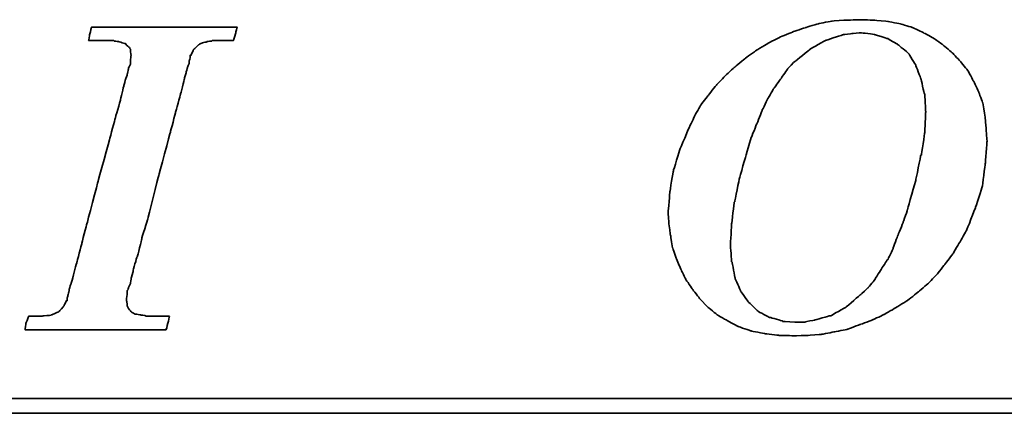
# Model space of a CAD drawing. Header units: millimetres. Extents: x 281 to 538, y 95 to 171.
# Tile 32 of 58: x 470.527 to 472.62, y 114.952 to 115.789. Entities that reach past the tile are written whole.
import ezdxf

# ---------------------------------------------------------------- set-up
doc = ezdxf.new("R2010")
doc.units = ezdxf.units.MM
doc.header["$LTSCALE"] = 0.1
doc.layers.add('DIM', color=4, linetype='CONTINUOUS')
doc.layers.add('layer 1', color=7, linetype='CONTINUOUS')

# ---------------------------------------------------------------- blocks, each defined once
blk = doc.blocks.new('TBI MOTION logo(完整正式版)')
at = {"layer": 'layer 1', "color": 22, "lineweight": 35}
for points, knots in [([(-11.34375, -6.98375), (-11.34375, -6.98375), (-10.91375, -7.43875), (-10.91375, -7.43875), (-10.91375, -7.43875), (-10.91375, -7.43875), (-10.38625, -7.87125), (-10.38625, -7.87125), (-10.38625, -7.87125), (-10.38625, -7.87125), (-9.81125, -8.20375), (-9.81125, -8.20375), (-9.81125, -8.20375), (-9.81125, -8.20375), (-9.21125, -8.51875), (-9.21125, -8.51875), (-9.21125, -8.51875), (-9.21125, -8.51875), (-8.51625, -8.75875), (-8.51625, -8.75875), (-8.51625, -8.75875), (-8.51625, -8.75875), (-7.77125, -8.90375), (-7.77125, -8.90375), (-7.77125, -8.90375), (-7.77125, -8.90375), (-6.97875, -8.99875), (-6.97875, -8.99875), (-6.97875, -8.99875), (-6.97875, -8.99875), (-6.14125, -9.02375), (-6.14125, -9.02375), (-6.14125, -9.02375), (-6.14125, -9.02375), (-5.37125, -8.99875), (-5.37125, -8.99875), (-5.37125, -8.99875), (-5.37125, -8.99875), (-4.65375, -8.94875), (-4.65375, -8.94875), (-4.65375, -8.94875), (-4.65375, -8.94875), (-3.93375, -8.80625), (-3.93375, -8.80625), (-3.93375, -8.80625), (-3.93375, -8.80625), (-3.21375, -8.66375), (-3.21375, -8.66375), (-3.21375, -8.66375), (-3.21375, -8.66375), (-2.49375, -8.39875), (-2.49375, -8.39875), (-2.49375, -8.39875), (-2.49375, -8.39875), (-1.79875, -8.13375), (-1.79875, -8.13375), (-1.79875, -8.13375), (-1.79875, -8.13375), (-1.17375, -7.84375), (-1.17375, -7.84375), (-1.17375, -7.84375), (-1.17375, -7.84375), (-0.52375, -7.46375), (-0.52375, -7.46375), (-0.52375, -7.46375), (-0.52375, -7.46375), (0.10124, -7.07875), (0.10124, -7.07875), (0.10124, -7.07875), (0.10124, -7.07875), (0.67625, -6.62375), (0.67625, -6.62375), (0.67625, -6.62375), (0.67625, -6.62375), (1.24874, -6.14375), (1.24874, -6.14375), (1.24874, -6.14375), (1.24874, -6.14375), (1.72874, -5.64125), (1.72874, -5.64125), (1.72874, -5.64125), (1.72874, -5.64125), (2.18624, -5.06375), (2.18624, -5.06375), (2.18624, -5.06375), (2.18624, -5.06375), (2.61625, -4.48874), (2.61625, -4.48874), (2.61625, -4.48874), (2.61625, -4.48874), (3.00125, -3.83874), (3.00125, -3.83874), (3.00125, -3.83874), (3.00125, -3.83874), (3.36124, -3.21374), (3.36124, -3.21374), (3.36124, -3.21374), (3.36124, -3.21374), (3.84374, -1.99125), (3.84374, -1.99125), (3.84374, -1.99125), (3.84374, -1.99125), (4.22625, -0.81875), (4.22625, -0.81875), (4.22625, -0.81875), (4.22625, -0.81875), (4.39125, 0.45624), (4.39125, 0.45624), (4.39125, 0.45624), (4.39125, 0.45624), (4.48874, 1.70124), (4.48874, 1.70124), (4.48874, 1.70124), (4.48874, 1.70124), (4.43874, 2.44625), (4.43874, 2.44625), (4.43874, 2.44625), (4.43874, 2.44625), (4.36874, 3.14125), (4.36874, 3.14125), (4.36874, 3.14125), (4.36874, 3.14125), (4.25125, 3.81125), (4.25125, 3.81125), (4.25125, 3.81125), (4.25125, 3.81125), (4.03124, 4.41125), (4.03124, 4.41125), (4.03124, 4.41125), (4.03124, 4.41125), (3.74374, 5.01125), (3.74374, 5.01125), (3.74374, 5.01125), (3.74374, 5.01125), (3.43124, 5.58875), (3.43124, 5.58875), (3.43124, 5.58875), (3.43124, 5.58875), (3.02625, 6.09125), (3.02625, 6.09125), (3.02625, 6.09125), (3.02625, 6.09125), (2.59374, 6.54875), (2.59374, 6.54875), (2.59374, 6.54875), (2.59374, 6.54875), (2.09124, 6.98125), (2.09124, 6.98125), (2.09124, 6.98125), (2.09124, 6.98125), (1.56124, 7.36625), (1.56124, 7.36625), (1.56124, 7.36625), (1.56124, 7.36625), (0.98624, 7.67625), (0.98624, 7.67625), (0.98624, 7.67625), (0.98624, 7.67625), (0.38624, 7.96375), (0.38624, 7.96375), (0.38624, 7.96375), (0.38624, 7.96375), (-0.25875, 8.15625), (-0.25875, 8.15625), (-0.25875, 8.15625), (-0.25875, 8.15625), (-0.98125, 8.30125), (-0.98125, 8.30125), (-0.98125, 8.30125), (-0.98125, 8.30125), (-1.70124, 8.37125), (-1.70124, 8.37125), (-1.70124, 8.37125), (-1.70124, 8.37125), (-2.49375, 8.39624), (-2.49375, 8.39624), (-2.49375, 8.39624), (-2.49375, 8.39624), (-3.28625, 8.37125), (-3.28625, 8.37125), (-3.28625, 8.37125), (-3.28625, 8.37125), (-4.05125, 8.32125), (-4.05125, 8.32125), (-4.05125, 8.32125), (-4.05125, 8.32125), (-4.77375, 8.18125), (-4.77375, 8.18125), (-4.77375, 8.18125), (-4.77375, 8.18125), (-5.51625, 7.96375), (-5.51625, 7.96375), (-5.51625, 7.96375), (-5.51625, 7.96375), (-6.21125, 7.72625), (-6.21125, 7.72625), (-6.21125, 7.72625), (-6.21125, 7.72625), (-6.92875, 7.43625), (-6.92875, 7.43625), (-6.92875, 7.43625), (-6.92875, 7.43625), (-7.57875, 7.10125), (-7.57875, 7.10125), (-7.57875, 7.10125), (-7.57875, 7.10125), (-8.24875, 6.69125), (-8.24875, 6.69125), (-8.24875, 6.69125), (-8.24875, 6.69125), (-8.84875, 6.26125), (-8.84875, 6.26125), (-8.84875, 6.26125), (-8.84875, 6.26125), (-9.42625, 5.78125), (-9.42625, 5.78125), (-9.42625, 5.78125), (-9.42625, 5.78125), (-9.95375, 5.30125), (-9.95375, 5.30125), (-9.95375, 5.30125), (-9.95375, 5.30125), (-10.43375, 4.79624), (-10.43375, 4.79624), (-10.43375, 4.79624), (-10.43375, 4.79624), (-10.88875, 4.22125), (-10.88875, 4.22125), (-10.88875, 4.22125), (-10.88875, 4.22125), (-11.29875, 3.69375), (-11.29875, 3.69375), (-11.29875, 3.69375), (-11.29875, 3.69375), (-11.63375, 3.09125), (-11.63375, 3.09125), (-11.63375, 3.09125), (-11.63375, 3.09125), (-11.91875, 2.49625), (-11.91875, 2.49625), (-11.91875, 2.49625), (-11.91875, 2.49625), (-12.44875, 1.24625), (-12.44875, 1.24625), (-12.44875, 1.24625), (-12.44875, 1.24625), (-12.80875, 0.06874), (-12.80875, 0.06874), (-12.80875, 0.06874), (-12.80875, 0.06874), (-12.99875, -1.07875), (-12.99875, -1.07875), (-12.99875, -1.07875), (-12.99875, -1.07875), (-13.09375, -2.18375), (-13.09375, -2.18375), (-13.09375, -2.18375), (-13.09375, -2.18375), (-13.04875, -2.85375), (-13.04875, -2.85375), (-13.04875, -2.85375), (-13.04875, -2.85375), (-12.97375, -3.50375), (-12.97375, -3.50375), (-12.97375, -3.50375), (-12.97375, -3.50375), (-12.95375, -3.50375), (-12.95375, -3.50375), (-12.95375, -3.50375), (-12.95375, -3.50375), (-12.85375, -4.17375), (-12.85375, -4.17375), (-12.85375, -4.17375), (-12.85375, -4.17375), (-12.63875, -4.77624), (-12.63875, -4.77624), (-12.63875, -4.77624), (-12.63875, -4.77624), (-12.39875, -5.35125), (-12.39875, -5.35125), (-12.39875, -5.35125), (-12.39875, -5.35125), (-12.11375, -5.92875), (-12.11375, -5.92875), (-12.11375, -5.92875), (-12.11375, -5.92875), (-11.75375, -6.45375), (-11.75375, -6.45375), (-11.75375, -6.45375), (-11.75375, -6.45375), (-11.34375, -6.98375), (-11.34375, -6.98375)], [0, 0, 0, 0, 0.01369863, 0.01369863, 0.01369863, 0.01369864, 0.02739726, 0.02739726, 0.02739726, 0.02739727, 0.04109589, 0.04109589, 0.04109589, 0.0410959, 0.05479452, 0.05479452, 0.05479452, 0.05479453, 0.06849315, 0.06849315, 0.06849315, 0.06849316, 0.08219178, 0.08219178, 0.08219178, 0.08219179, 0.09589041, 0.09589041, 0.09589041, 0.09589042, 0.10958904, 0.10958904, 0.10958904, 0.10958905, 0.12328767, 0.12328767, 0.12328767, 0.12328768, 0.1369863, 0.1369863, 0.1369863, 0.13698631, 0.15068493, 0.15068493, 0.15068493, 0.15068494, 0.16438356, 0.16438356, 0.16438356, 0.16438357, 0.17808219, 0.17808219, 0.17808219, 0.1780822, 0.19178082, 0.19178082, 0.19178082, 0.19178083, 0.20547945, 0.20547945, 0.20547945, 0.20547946, 0.21917808, 0.21917808, 0.21917808, 0.21917809, 0.23287671, 0.23287671, 0.23287671, 0.23287672, 0.24657534, 0.24657534, 0.24657534, 0.24657535, 0.26027397, 0.26027397, 0.26027397, 0.26027398, 0.2739726, 0.2739726, 0.2739726, 0.27397261, 0.28767123, 0.28767123, 0.28767123, 0.28767124, 0.30136986, 0.30136986, 0.30136986, 0.30136987, 0.31506849, 0.31506849, 0.31506849, 0.3150685, 0.32876712, 0.32876712, 0.32876712, 0.32876713, 0.34246575, 0.34246575, 0.34246575, 0.34246576, 0.35616438, 0.35616438, 0.35616438, 0.35616439, 0.36986301, 0.36986301, 0.36986301, 0.36986302, 0.38356164, 0.38356164, 0.38356164, 0.38356165, 0.39726027, 0.39726027, 0.39726027, 0.39726028, 0.4109589, 0.4109589, 0.4109589, 0.41095891, 0.42465753, 0.42465753, 0.42465753, 0.42465754, 0.43835616, 0.43835616, 0.43835616, 0.43835617, 0.45205479, 0.45205479, 0.45205479, 0.4520548, 0.46575342, 0.46575342, 0.46575342, 0.46575343, 0.47945205, 0.47945205, 0.47945205, 0.47945206, 0.49315068, 0.49315068, 0.49315068, 0.49315069, 0.50684932, 0.50684932, 0.50684932, 0.50684933, 0.52054795, 0.52054795, 0.52054795, 0.52054796, 0.53424658, 0.53424658, 0.53424658, 0.53424659, 0.54794521, 0.54794521, 0.54794521, 0.54794522, 0.56164384, 0.56164384, 0.56164384, 0.56164385, 0.57534247, 0.57534247, 0.57534247, 0.57534248, 0.5890411, 0.5890411, 0.5890411, 0.58904111, 0.60273973, 0.60273973, 0.60273973, 0.60273974, 0.61643836, 0.61643836, 0.61643836, 0.61643837, 0.63013699, 0.63013699, 0.63013699, 0.630137, 0.64383562, 0.64383562, 0.64383562, 0.64383563, 0.65753425, 0.65753425, 0.65753425, 0.65753426, 0.67123288, 0.67123288, 0.67123288, 0.67123289, 0.68493151, 0.68493151, 0.68493151, 0.68493152, 0.69863014, 0.69863014, 0.69863014, 0.69863015, 0.71232877, 0.71232877, 0.71232877, 0.71232878, 0.7260274, 0.7260274, 0.7260274, 0.72602741, 0.73972603, 0.73972603, 0.73972603, 0.73972604, 0.75342466, 0.75342466, 0.75342466, 0.75342467, 0.76712329, 0.76712329, 0.76712329, 0.7671233, 0.78082192, 0.78082192, 0.78082192, 0.78082193, 0.79452055, 0.79452055, 0.79452055, 0.79452056, 0.80821918, 0.80821918, 0.80821918, 0.80821919, 0.82191781, 0.82191781, 0.82191781, 0.82191782, 0.83561644, 0.83561644, 0.83561644, 0.83561645, 0.84931507, 0.84931507, 0.84931507, 0.84931508, 0.8630137, 0.8630137, 0.8630137, 0.86301371, 0.87671233, 0.87671233, 0.87671233, 0.87671234, 0.89041096, 0.89041096, 0.89041096, 0.89041097, 0.90410959, 0.90410959, 0.90410959, 0.9041096, 0.91780822, 0.91780822, 0.91780822, 0.91780823, 0.93150685, 0.93150685, 0.93150685, 0.93150686, 0.94520548, 0.94520548, 0.94520548, 0.94520549, 0.95890411, 0.95890411, 0.95890411, 0.95890412, 0.97260274, 0.97260274, 0.97260274, 0.97260275, 0.98630137, 0.98630137, 0.98630137, 0.98630138, 1, 1, 1, 1]), ([(-40.59125, -7.94375), (-40.59125, -7.94375), (-40.97375, -7.94375), (-40.97375, -7.94375), (-40.97375, -7.94375), (-40.97375, -7.94375), (-41.38125, -7.94375), (-41.38125, -7.94375), (-41.38125, -7.94375), (-41.38125, -7.94375), (-41.54875, -7.94375), (-41.54875, -7.94375), (-41.54875, -7.94375), (-41.54875, -7.94375), (-41.59875, -7.94375), (-41.59875, -7.94375), (-41.59875, -7.94375), (-41.59875, -7.94375), (-41.88375, -7.94375), (-41.88375, -7.94375), (-41.88375, -7.94375), (-41.88375, -7.94375), (-41.90875, -7.91875), (-41.90875, -7.91875), (-41.90875, -7.91875), (-41.90875, -7.91875), (-42.19875, -7.87125), (-42.19875, -7.87125), (-42.19875, -7.87125), (-42.19875, -7.87125), (-42.43875, -7.82375), (-42.43875, -7.82375), (-42.43875, -7.82375), (-42.43875, -7.82375), (-42.45875, -7.82375), (-42.45875, -7.82375), (-42.45875, -7.82375), (-42.45875, -7.82375), (-42.48625, -7.82375), (-42.48625, -7.82375), (-42.48625, -7.82375), (-42.48625, -7.82375), (-42.67625, -7.72375), (-42.67625, -7.72375), (-42.67625, -7.72375), (-42.67625, -7.72375), (-42.70125, -7.70375), (-42.70125, -7.70375), (-42.70125, -7.70375), (-42.70125, -7.70375), (-42.72375, -7.67875), (-42.72375, -7.67875), (-42.72375, -7.67875), (-42.72375, -7.67875), (-42.86875, -7.48875), (-42.86875, -7.48875), (-42.86875, -7.48875), (-42.86875, -7.48875), (-42.89375, -7.43875), (-42.89375, -7.43875), (-42.89375, -7.43875), (-42.89375, -7.43875), (-42.91875, -7.38875), (-42.91875, -7.38875), (-42.91875, -7.38875), (-42.91875, -7.38875), (-42.93875, -7.12875), (-42.93875, -7.12875), (-42.93875, -7.12875), (-42.93875, -7.12875), (-42.96375, -7.10375), (-42.96375, -7.10375), (-42.96375, -7.10375), (-42.96375, -7.10375), (-42.96375, -7.05375), (-42.96375, -7.05375), (-42.96375, -7.05375), (-42.96375, -7.05375), (-42.96375, -7.00875), (-42.96375, -7.00875), (-42.96375, -7.00875), (-42.96375, -7.00875), (-42.91875, -6.69625), (-42.91875, -6.69625), (-42.91875, -6.69625), (-42.91875, -6.69625), (-42.91875, -6.62375), (-42.91875, -6.62375), (-42.91875, -6.62375), (-42.91875, -6.62375), (-42.91875, -6.59625), (-42.91875, -6.59625), (-42.91875, -6.59625), (-42.91875, -6.59625), (-42.91875, -6.57375), (-42.91875, -6.57375), (-42.91875, -6.57375), (-42.91875, -6.57375), (-42.91875, -6.52875), (-42.91875, -6.52875), (-42.91875, -6.52875), (-42.91875, -6.52875), (-42.89375, -6.50375), (-42.89375, -6.50375), (-42.89375, -6.50375), (-42.89375, -6.50375), (-42.84375, -6.38375), (-42.84375, -6.38375), (-42.84375, -6.38375), (-42.84375, -6.38375), (-42.84375, -6.35875), (-42.84375, -6.35875), (-42.84375, -6.35875), (-42.84375, -6.35875), (-42.74625, -6.14375), (-42.74625, -6.14375), (-42.74625, -6.14375), (-42.74625, -6.14375), (-42.70125, -5.85375), (-42.70125, -5.85375), (-42.70125, -5.85375), (-42.70125, -5.85375), (-42.60375, -5.47125), (-42.60375, -5.47125), (-42.60375, -5.47125), (-42.60375, -5.47125), (-42.60375, -5.44875), (-42.60375, -5.44875), (-42.60375, -5.44875), (-42.60375, -5.44875), (-42.38875, -4.67875), (-42.38875, -4.67875), (-42.38875, -4.67875), (-42.38875, -4.67875), (-42.36375, -4.65375), (-42.36375, -4.65375), (-42.36375, -4.65375), (-42.36375, -4.65375), (-42.12375, -3.69625), (-42.12375, -3.69625), (-42.12375, -3.69625), (-42.12375, -3.69625), (-42.12375, -3.67374), (-42.12375, -3.67374), (-42.12375, -3.67374), (-42.12375, -3.67374), (-41.78875, -2.59374), (-41.78875, -2.59374), (-41.78875, -2.59374), (-41.78875, -2.59374), (-41.18875, -0.19375), (-41.18875, -0.19375), (-41.18875, -0.19375), (-41.18875, -0.19375), (-40.54375, 2.20624), (-40.54375, 2.20624), (-40.54375, 2.20624), (-40.54375, 2.20624), (-40.25375, 3.30875), (-40.25375, 3.30875), (-40.25375, 3.30875), (-40.25375, 3.30875), (-39.98875, 4.27125), (-39.98875, 4.27125), (-39.98875, 4.27125), (-39.98875, 4.27125), (-39.77375, 5.13125), (-39.77375, 5.13125), (-39.77375, 5.13125), (-39.77375, 5.13125), (-39.67875, 5.47125), (-39.67875, 5.47125), (-39.67875, 5.47125), (-39.67875, 5.47125), (-39.60375, 5.75625), (-39.60375, 5.75625), (-39.60375, 5.75625), (-39.60375, 5.75625), (-39.60375, 5.78125), (-39.60375, 5.78125), (-39.60375, 5.78125), (-39.60375, 5.78125), (-39.50875, 5.97125), (-39.50875, 5.97125), (-39.50875, 5.97125), (-39.50875, 5.97125), (-39.50875, 6.13875), (-39.50875, 6.13875), (-39.50875, 6.13875), (-39.50875, 6.13875), (-39.48625, 6.16625), (-39.48625, 6.16625), (-39.48625, 6.16625), (-39.48625, 6.16625), (-39.46125, 6.28625), (-39.46125, 6.28625), (-39.46125, 6.28625), (-39.46125, 6.28625), (-39.46125, 6.42625), (-39.46125, 6.42625), (-39.46125, 6.42625), (-39.46125, 6.42625), (-39.41375, 6.42625), (-39.41375, 6.42625), (-39.41375, 6.42625), (-39.41375, 6.42625), (-39.29375, 6.69125), (-39.29375, 6.69125), (-39.29375, 6.69125), (-39.29375, 6.69125), (-39.26875, 6.74125), (-39.26875, 6.74125), (-39.26875, 6.74125), (-39.26875, 6.74125), (-39.24375, 6.76625), (-39.24375, 6.76625), (-39.24375, 6.76625), (-39.24375, 6.76625), (-38.98375, 7.00624), (-38.98375, 7.00624), (-38.98375, 7.00624), (-38.98375, 7.00624), (-38.95625, 7.02624), (-38.95625, 7.02624), (-38.95625, 7.02624), (-38.95625, 7.02624), (-38.78875, 7.12624), (-38.78875, 7.12624), (-38.78875, 7.12624), (-38.78875, 7.12624), (-38.76375, 7.12624), (-38.76375, 7.12624), (-38.76375, 7.12624), (-38.76375, 7.12624), (-38.74375, 7.12624), (-38.74375, 7.12624), (-38.74375, 7.12624), (-38.74375, 7.12624), (-38.52875, 7.17125), (-38.52875, 7.17125), (-38.52875, 7.17125), (-38.52875, 7.17125), (-38.52875, 7.19624), (-38.52875, 7.19624), (-38.52875, 7.19624), (-38.52875, 7.19624), (-38.50375, 7.19624), (-38.50375, 7.19624), (-38.50375, 7.19624), (-38.50375, 7.19624), (-38.26125, 7.21875), (-38.26125, 7.21875), (-38.26125, 7.21875), (-38.26125, 7.21875), (-38.23875, 7.24624), (-38.23875, 7.24624), (-38.23875, 7.24624), (-38.23875, 7.24624), (-38.21625, 7.24624), (-38.21625, 7.24624), (-38.21625, 7.24624), (-38.21625, 7.24624), (-38.18875, 7.24624), (-38.18875, 7.24624), (-38.18875, 7.24624), (-38.18875, 7.24624), (-37.90375, 7.24624), (-37.90375, 7.24624), (-37.90375, 7.24624), (-37.90375, 7.24624), (-37.85375, 7.24624), (-37.85375, 7.24624), (-37.85375, 7.24624), (-37.85375, 7.24624), (-37.75875, 7.24624), (-37.75875, 7.24624), (-37.75875, 7.24624), (-37.75875, 7.24624), (-37.42375, 7.24624), (-37.42375, 7.24624), (-37.42375, 7.24624), (-37.42375, 7.24624), (-37.08875, 7.24624), (-37.08875, 7.24624), (-37.08875, 7.24624), (-37.08875, 7.24624), (-37.06375, 7.24624), (-37.06375, 7.24624), (-37.06375, 7.24624), (-37.06375, 7.24624), (-37.06375, 7.26624), (-37.06375, 7.26624), (-37.06375, 7.26624), (-37.06375, 7.26624), (-37.03875, 7.29125), (-37.03875, 7.29125), (-37.03875, 7.29125), (-37.03875, 7.29125), (-37.03875, 7.31625), (-37.03875, 7.31625), (-37.03875, 7.31625), (-37.03875, 7.31625), (-36.94125, 7.67625), (-36.94125, 7.67625), (-36.94125, 7.67625), (-36.94125, 7.67625), (-36.86875, 7.98625), (-36.86875, 7.98625), (-36.86875, 7.98625), (-36.86875, 7.98625), (-36.98875, 7.98625), (-36.98875, 7.98625), (-36.98875, 7.98625), (-36.98875, 7.98625), (-37.42375, 7.98625), (-37.42375, 7.98625), (-37.42375, 7.98625), (-37.42375, 7.98625), (-37.94875, 7.98625), (-37.94875, 7.98625), (-37.94875, 7.98625), (-37.94875, 7.98625), (-38.57375, 7.98625), (-38.57375, 7.98625), (-38.57375, 7.98625), (-38.57375, 7.98625), (-39.29375, 7.98625), (-39.29375, 7.98625), (-39.29375, 7.98625), (-39.29375, 7.98625), (-40.82875, 7.98625), (-40.82875, 7.98625), (-40.82875, 7.98625), (-40.82875, 7.98625), (-42.36375, 7.98625), (-42.36375, 7.98625), (-42.36375, 7.98625), (-42.36375, 7.98625), (-43.08375, 7.98625), (-43.08375, 7.98625), (-43.08375, 7.98625), (-43.08375, 7.98625), (-43.70875, 7.98625), (-43.70875, 7.98625), (-43.70875, 7.98625), (-43.70875, 7.98625), (-44.23375, 7.98625), (-44.23375, 7.98625), (-44.23375, 7.98625), (-44.23375, 7.98625), (-44.66875, 7.98625), (-44.66875, 7.98625), (-44.66875, 7.98625), (-44.66875, 7.98625), (-44.88375, 7.98625), (-44.88375, 7.98625), (-44.88375, 7.98625), (-44.88375, 7.98625), (-44.90875, 7.94125), (-44.90875, 7.94125), (-44.90875, 7.94125), (-44.90875, 7.94125), (-44.90875, 7.91625), (-44.90875, 7.91625), (-44.90875, 7.91625), (-44.90875, 7.91625), (-45.00375, 7.55625), (-45.00375, 7.55625), (-45.00375, 7.55625), (-45.00375, 7.55625), (-45.05375, 7.24624), (-45.05375, 7.24624), (-45.05375, 7.24624), (-45.05375, 7.24624), (-44.61875, 7.24624), (-44.61875, 7.24624), (-44.61875, 7.24624), (-44.61875, 7.24624), (-44.11375, 7.24624), (-44.11375, 7.24624), (-44.11375, 7.24624), (-44.11375, 7.24624), (-43.99375, 7.24624), (-43.99375, 7.24624), (-43.99375, 7.24624), (-43.99375, 7.24624), (-43.94625, 7.24624), (-43.94625, 7.24624), (-43.94625, 7.24624), (-43.94625, 7.24624), (-43.92374, 7.24624), (-43.92374, 7.24624), (-43.92374, 7.24624), (-43.92374, 7.24624), (-43.65875, 7.24624), (-43.65875, 7.24624), (-43.65875, 7.24624), (-43.65875, 7.24624), (-43.63875, 7.21875), (-43.63875, 7.21875), (-43.63875, 7.21875), (-43.63875, 7.21875), (-43.46875, 7.19624), (-43.46875, 7.19624), (-43.46875, 7.19624), (-43.46875, 7.19624), (-43.39875, 7.19624), (-43.39875, 7.19624), (-43.39875, 7.19624), (-43.39875, 7.19624), (-43.37125, 7.17125), (-43.37125, 7.17125), (-43.37125, 7.17125), (-43.37125, 7.17125), (-43.34875, 7.17125), (-43.34875, 7.17125), (-43.34875, 7.17125), (-43.34875, 7.17125), (-43.20375, 7.12624), (-43.20375, 7.12624), (-43.20375, 7.12624), (-43.20375, 7.12624), (-43.05875, 7.07624), (-43.05875, 7.07624), (-43.05875, 7.07624), (-43.05875, 7.07624), (-43.01375, 7.07624), (-43.01375, 7.07624), (-43.01375, 7.07624), (-43.01375, 7.07624), (-42.98875, 7.02624), (-42.98875, 7.02624), (-42.98875, 7.02624), (-42.98875, 7.02624), (-42.79875, 6.86125), (-42.79875, 6.86125), (-42.79875, 6.86125), (-42.79875, 6.86125), (-42.77375, 6.81125), (-42.77375, 6.81125), (-42.77375, 6.81125), (-42.77375, 6.81125), (-42.74625, 6.76625), (-42.74625, 6.76625), (-42.74625, 6.76625), (-42.74625, 6.76625), (-42.72375, 6.47625), (-42.72375, 6.47625), (-42.72375, 6.47625), (-42.72375, 6.47625), (-42.70125, 6.45124), (-42.70125, 6.45124), (-42.70125, 6.45124), (-42.70125, 6.45124), (-42.70125, 6.42625), (-42.70125, 6.42625), (-42.70125, 6.42625), (-42.70125, 6.42625), (-42.72375, 6.40625), (-42.72375, 6.40625), (-42.72375, 6.40625), (-42.72375, 6.40625), (-42.74625, 5.97125), (-42.74625, 5.97125), (-42.74625, 5.97125), (-42.74625, 5.97125), (-42.74625, 5.94625), (-42.74625, 5.94625), (-42.74625, 5.94625), (-42.74625, 5.94625), (-42.74625, 5.92625), (-42.74625, 5.92625), (-42.74625, 5.92625), (-42.74625, 5.92625), (-42.77375, 5.87625), (-42.77375, 5.87625), (-42.77375, 5.87625), (-42.77375, 5.87625), (-42.81875, 5.80625), (-42.81875, 5.80625), (-42.81875, 5.80625), (-42.81875, 5.80625), (-42.86875, 5.63625), (-42.86875, 5.63625), (-42.86875, 5.63625), (-42.86875, 5.63625), (-42.91875, 5.39625), (-42.91875, 5.39625), (-42.91875, 5.39625), (-42.91875, 5.39625), (-42.91875, 5.37124), (-42.91875, 5.37124), (-42.91875, 5.37124), (-42.91875, 5.37124), (-43.01375, 5.10874), (-43.01375, 5.10874), (-43.01375, 5.10874), (-43.01375, 5.10874), (-43.10875, 4.77124), (-43.10875, 4.77124), (-43.10875, 4.77124), (-43.10875, 4.77124), (-43.29875, 3.95625), (-43.29875, 3.95625), (-43.29875, 3.95625), (-43.29875, 3.95625), (-43.58875, 2.95125), (-43.58875, 2.95125), (-43.58875, 2.95125), (-43.58875, 2.95125), (-43.87375, 1.87125), (-43.87375, 1.87125), (-43.87375, 1.87125), (-43.87375, 1.87125), (-44.52625, -0.50374), (-44.52625, -0.50374), (-44.52625, -0.50374), (-44.52625, -0.50374), (-45.14875, -2.85375), (-45.14875, -2.85375), (-45.14875, -2.85375), (-45.14875, -2.85375), (-45.43375, -3.95875), (-45.43375, -3.95875), (-45.43375, -3.95875), (-45.43375, -3.95875), (-45.69875, -4.96875), (-45.69875, -4.96875), (-45.69875, -4.96875), (-45.69875, -4.96875), (-45.91375, -5.78375), (-45.91375, -5.78375), (-45.91375, -5.78375), (-45.91375, -5.78375), (-46.01375, -6.11875), (-46.01375, -6.11875), (-46.01375, -6.11875), (-46.01375, -6.11875), (-46.01375, -6.14375), (-46.01375, -6.14375), (-46.01375, -6.14375), (-46.01375, -6.14375), (-46.10875, -6.40875), (-46.10875, -6.40875), (-46.10875, -6.40875), (-46.10875, -6.40875), (-46.15375, -6.64875), (-46.15375, -6.64875), (-46.15375, -6.64875), (-46.15375, -6.64875), (-46.20375, -6.83875), (-46.20375, -6.83875), (-46.20375, -6.83875), (-46.20375, -6.83875), (-46.22875, -6.93375), (-46.22875, -6.93375), (-46.22875, -6.93375), (-46.22875, -6.93375), (-46.22875, -7.07875), (-46.22875, -7.07875), (-46.22875, -7.07875), (-46.22875, -7.07875), (-46.27375, -7.07875), (-46.27375, -7.07875), (-46.27375, -7.07875), (-46.27375, -7.07875), (-46.39375, -7.34375), (-46.39375, -7.34375), (-46.39375, -7.34375), (-46.39375, -7.34375), (-46.39375, -7.36875), (-46.39375, -7.36875), (-46.39375, -7.36875), (-46.39375, -7.36875), (-46.42125, -7.38875), (-46.42125, -7.38875), (-46.42125, -7.38875), (-46.42125, -7.38875), (-46.68375, -7.67875), (-46.68375, -7.67875), (-46.68375, -7.67875), (-46.68375, -7.67875), (-46.70875, -7.70375), (-46.70875, -7.70375), (-46.70875, -7.70375), (-46.70875, -7.70375), (-46.75375, -7.72375), (-46.75375, -7.72375), (-46.75375, -7.72375), (-46.75375, -7.72375), (-47.08875, -7.87125), (-47.08875, -7.87125), (-47.08875, -7.87125), (-47.08875, -7.87125), (-47.11625, -7.87125), (-47.11625, -7.87125), (-47.11625, -7.87125), (-47.11625, -7.87125), (-47.13875, -7.89375), (-47.13875, -7.89375), (-47.13875, -7.89375), (-47.13875, -7.89375), (-47.56875, -7.91875), (-47.56875, -7.91875), (-47.56875, -7.91875), (-47.56875, -7.91875), (-47.59625, -7.94375), (-47.59625, -7.94375), (-47.59625, -7.94375), (-47.59625, -7.94375), (-47.64375, -7.94375), (-47.64375, -7.94375), (-47.64375, -7.94375), (-47.64375, -7.94375), (-47.73625, -7.94375), (-47.73625, -7.94375), (-47.73625, -7.94375), (-47.73625, -7.94375), (-48.07375, -7.94375), (-48.07375, -7.94375), (-48.07375, -7.94375), (-48.07375, -7.94375), (-48.36125, -7.94375), (-48.36125, -7.94375), (-48.36125, -7.94375), (-48.36125, -7.94375), (-48.36125, -7.96625), (-48.36125, -7.96625), (-48.36125, -7.96625), (-48.36125, -7.96625), (-48.36125, -7.99125), (-48.36125, -7.99125), (-48.36125, -7.99125), (-48.36125, -7.99125), (-48.38875, -8.01375), (-48.38875, -8.01375), (-48.38875, -8.01375), (-48.38875, -8.01375), (-48.50875, -8.34875), (-48.50875, -8.34875), (-48.50875, -8.34875), (-48.50875, -8.34875), (-48.55375, -8.68625), (-48.55375, -8.68625), (-48.55375, -8.68625), (-48.55375, -8.68625), (-48.45875, -8.68625), (-48.45875, -8.68625), (-48.45875, -8.68625), (-48.45875, -8.68625), (-48.07375, -8.68625), (-48.07375, -8.68625), (-48.07375, -8.68625), (-48.07375, -8.68625), (-47.52375, -8.68625), (-47.52375, -8.68625), (-47.52375, -8.68625), (-47.52375, -8.68625), (-46.92375, -8.68625), (-46.92375, -8.68625), (-46.92375, -8.68625), (-46.92375, -8.68625), (-46.25375, -8.68625), (-46.25375, -8.68625), (-46.25375, -8.68625), (-46.25375, -8.68625), (-46.20375, -8.68625), (-46.20375, -8.68625), (-46.20375, -8.68625), (-46.20375, -8.68625), (-44.71375, -8.68625), (-44.71375, -8.68625), (-44.71375, -8.68625), (-44.71375, -8.68625), (-43.22875, -8.68625), (-43.22875, -8.68625), (-43.22875, -8.68625), (-43.22875, -8.68625), (-42.55875, -8.68625), (-42.55875, -8.68625), (-42.55875, -8.68625), (-42.55875, -8.68625), (-42.50875, -8.68625), (-42.50875, -8.68625), (-42.50875, -8.68625), (-42.50875, -8.68625), (-41.93375, -8.68625), (-41.93375, -8.68625), (-41.93375, -8.68625), (-41.93375, -8.68625), (-41.38125, -8.68625), (-41.38125, -8.68625), (-41.38125, -8.68625), (-41.38125, -8.68625), (-40.97375, -8.68625), (-40.97375, -8.68625), (-40.97375, -8.68625), (-40.97375, -8.68625), (-40.78125, -8.68625), (-40.78125, -8.68625), (-40.78125, -8.68625), (-40.78125, -8.68625), (-40.78125, -8.63875), (-40.78125, -8.63875), (-40.78125, -8.63875), (-40.78125, -8.63875), (-40.75875, -8.63875), (-40.75875, -8.63875), (-40.75875, -8.63875), (-40.75875, -8.63875), (-40.66375, -8.27875), (-40.66375, -8.27875), (-40.66375, -8.27875), (-40.66375, -8.27875), (-40.59125, -7.94375), (-40.59125, -7.94375)], [0, 0, 0, 0, 0.00558659, 0.00558659, 0.00558659, 0.0055866, 0.01117318, 0.01117318, 0.01117318, 0.01117319, 0.01675978, 0.01675978, 0.01675978, 0.01675979, 0.02234637, 0.02234637, 0.02234637, 0.02234638, 0.02793296, 0.02793296, 0.02793296, 0.02793297, 0.03351955, 0.03351955, 0.03351955, 0.03351956, 0.03910615, 0.03910615, 0.03910615, 0.03910616, 0.04469274, 0.04469274, 0.04469274, 0.04469275, 0.05027933, 0.05027933, 0.05027933, 0.05027934, 0.05586592, 0.05586592, 0.05586592, 0.05586593, 0.06145251, 0.06145251, 0.06145251, 0.06145252, 0.06703911, 0.06703911, 0.06703911, 0.06703912, 0.0726257, 0.0726257, 0.0726257, 0.07262571, 0.07821229, 0.07821229, 0.07821229, 0.0782123, 0.08379888, 0.08379888, 0.08379888, 0.08379889, 0.08938547, 0.08938547, 0.08938547, 0.08938548, 0.09497207, 0.09497207, 0.09497207, 0.09497208, 0.10055866, 0.10055866, 0.10055866, 0.10055867, 0.10614525, 0.10614525, 0.10614525, 0.10614526, 0.11173184, 0.11173184, 0.11173184, 0.11173185, 0.11731844, 0.11731844, 0.11731844, 0.11731845, 0.12290503, 0.12290503, 0.12290503, 0.12290504, 0.12849162, 0.12849162, 0.12849162, 0.12849163, 0.13407821, 0.13407821, 0.13407821, 0.13407822, 0.1396648, 0.1396648, 0.1396648, 0.13966481, 0.1452514, 0.1452514, 0.1452514, 0.14525141, 0.15083799, 0.15083799, 0.15083799, 0.150838, 0.15642458, 0.15642458, 0.15642458, 0.15642459, 0.16201117, 0.16201117, 0.16201117, 0.16201118, 0.16759777, 0.16759777, 0.16759777, 0.16759778, 0.17318436, 0.17318436, 0.17318436, 0.17318437, 0.17877095, 0.17877095, 0.17877095, 0.17877096, 0.18435754, 0.18435754, 0.18435754, 0.18435755, 0.18994413, 0.18994413, 0.18994413, 0.18994414, 0.19553073, 0.19553073, 0.19553073, 0.19553074, 0.20111732, 0.20111732, 0.20111732, 0.20111733, 0.20670391, 0.20670391, 0.20670391, 0.20670392, 0.2122905, 0.2122905, 0.2122905, 0.21229051, 0.21787709, 0.21787709, 0.21787709, 0.2178771, 0.22346369, 0.22346369, 0.22346369, 0.2234637, 0.22905028, 0.22905028, 0.22905028, 0.22905029, 0.23463687, 0.23463687, 0.23463687, 0.23463688, 0.24022346, 0.24022346, 0.24022346, 0.24022347, 0.24581006, 0.24581006, 0.24581006, 0.24581007, 0.25139665, 0.25139665, 0.25139665, 0.25139666, 0.25698324, 0.25698324, 0.25698324, 0.25698325, 0.26256983, 0.26256983, 0.26256983, 0.26256984, 0.26815642, 0.26815642, 0.26815642, 0.26815643, 0.27374302, 0.27374302, 0.27374302, 0.27374303, 0.27932961, 0.27932961, 0.27932961, 0.27932962, 0.2849162, 0.2849162, 0.2849162, 0.28491621, 0.29050279, 0.29050279, 0.29050279, 0.2905028, 0.29608939, 0.29608939, 0.29608939, 0.2960894, 0.30167598, 0.30167598, 0.30167598, 0.30167599, 0.30726257, 0.30726257, 0.30726257, 0.30726258, 0.31284916, 0.31284916, 0.31284916, 0.31284917, 0.31843575, 0.31843575, 0.31843575, 0.31843576, 0.32402235, 0.32402235, 0.32402235, 0.32402236, 0.32960894, 0.32960894, 0.32960894, 0.32960895, 0.33519553, 0.33519553, 0.33519553, 0.33519554, 0.34078212, 0.34078212, 0.34078212, 0.34078213, 0.34636872, 0.34636872, 0.34636872, 0.34636873, 0.35195531, 0.35195531, 0.35195531, 0.35195532, 0.3575419, 0.3575419, 0.3575419, 0.35754191, 0.36312849, 0.36312849, 0.36312849, 0.3631285, 0.36871508, 0.36871508, 0.36871508, 0.36871509, 0.37430168, 0.37430168, 0.37430168, 0.37430169, 0.37988827, 0.37988827, 0.37988827, 0.37988828, 0.38547486, 0.38547486, 0.38547486, 0.38547487, 0.39106145, 0.39106145, 0.39106145, 0.39106146, 0.39664804, 0.39664804, 0.39664804, 0.39664805, 0.40223464, 0.40223464, 0.40223464, 0.40223465, 0.40782123, 0.40782123, 0.40782123, 0.40782124, 0.41340782, 0.41340782, 0.41340782, 0.41340783, 0.41899441, 0.41899441, 0.41899441, 0.41899442, 0.42458101, 0.42458101, 0.42458101, 0.42458102, 0.4301676, 0.4301676, 0.4301676, 0.43016761, 0.43575419, 0.43575419, 0.43575419, 0.4357542, 0.44134078, 0.44134078, 0.44134078, 0.44134079, 0.44692737, 0.44692737, 0.44692737, 0.44692738, 0.45251397, 0.45251397, 0.45251397, 0.45251398, 0.45810056, 0.45810056, 0.45810056, 0.45810057, 0.46368715, 0.46368715, 0.46368715, 0.46368716, 0.46927374, 0.46927374, 0.46927374, 0.46927375, 0.47486034, 0.47486034, 0.47486034, 0.47486035, 0.48044693, 0.48044693, 0.48044693, 0.48044694, 0.48603352, 0.48603352, 0.48603352, 0.48603353, 0.49162011, 0.49162011, 0.49162011, 0.49162012, 0.4972067, 0.4972067, 0.4972067, 0.49720671, 0.5027933, 0.5027933, 0.5027933, 0.50279331, 0.50837989, 0.50837989, 0.50837989, 0.5083799, 0.51396648, 0.51396648, 0.51396648, 0.51396649, 0.51955307, 0.51955307, 0.51955307, 0.51955308, 0.52513966, 0.52513966, 0.52513966, 0.52513967, 0.53072626, 0.53072626, 0.53072626, 0.53072627, 0.53631285, 0.53631285, 0.53631285, 0.53631286, 0.54189944, 0.54189944, 0.54189944, 0.54189945, 0.54748603, 0.54748603, 0.54748603, 0.54748604, 0.55307263, 0.55307263, 0.55307263, 0.55307264, 0.55865922, 0.55865922, 0.55865922, 0.55865923, 0.56424581, 0.56424581, 0.56424581, 0.56424582, 0.5698324, 0.5698324, 0.5698324, 0.56983241, 0.57541899, 0.57541899, 0.57541899, 0.575419, 0.58100559, 0.58100559, 0.58100559, 0.5810056, 0.58659218, 0.58659218, 0.58659218, 0.58659219, 0.59217877, 0.59217877, 0.59217877, 0.59217878, 0.59776536, 0.59776536, 0.59776536, 0.59776537, 0.60335196, 0.60335196, 0.60335196, 0.60335197, 0.60893855, 0.60893855, 0.60893855, 0.60893856, 0.61452514, 0.61452514, 0.61452514, 0.61452515, 0.62011173, 0.62011173, 0.62011173, 0.62011174, 0.62569832, 0.62569832, 0.62569832, 0.62569833, 0.63128492, 0.63128492, 0.63128492, 0.63128493, 0.63687151, 0.63687151, 0.63687151, 0.63687152, 0.6424581, 0.6424581, 0.6424581, 0.64245811, 0.64804469, 0.64804469, 0.64804469, 0.6480447, 0.65363128, 0.65363128, 0.65363128, 0.65363129, 0.65921788, 0.65921788, 0.65921788, 0.65921789, 0.66480447, 0.66480447, 0.66480447, 0.66480448, 0.67039106, 0.67039106, 0.67039106, 0.67039107, 0.67597765, 0.67597765, 0.67597765, 0.67597766, 0.68156425, 0.68156425, 0.68156425, 0.68156426, 0.68715084, 0.68715084, 0.68715084, 0.68715085, 0.69273743, 0.69273743, 0.69273743, 0.69273744, 0.69832402, 0.69832402, 0.69832402, 0.69832403, 0.70391061, 0.70391061, 0.70391061, 0.70391062, 0.70949721, 0.70949721, 0.70949721, 0.70949722, 0.7150838, 0.7150838, 0.7150838, 0.71508381, 0.72067039, 0.72067039, 0.72067039, 0.7206704, 0.72625698, 0.72625698, 0.72625698, 0.72625699, 0.73184358, 0.73184358, 0.73184358, 0.73184359, 0.73743017, 0.73743017, 0.73743017, 0.73743018, 0.74301676, 0.74301676, 0.74301676, 0.74301677, 0.74860335, 0.74860335, 0.74860335, 0.74860336, 0.75418994, 0.75418994, 0.75418994, 0.75418995, 0.75977654, 0.75977654, 0.75977654, 0.75977655, 0.76536313, 0.76536313, 0.76536313, 0.76536314, 0.77094972, 0.77094972, 0.77094972, 0.77094973, 0.77653631, 0.77653631, 0.77653631, 0.77653632, 0.78212291, 0.78212291, 0.78212291, 0.78212292, 0.7877095, 0.7877095, 0.7877095, 0.78770951, 0.79329609, 0.79329609, 0.79329609, 0.7932961, 0.79888268, 0.79888268, 0.79888268, 0.79888269, 0.80446927, 0.80446927, 0.80446927, 0.80446928, 0.81005587, 0.81005587, 0.81005587, 0.81005588, 0.81564246, 0.81564246, 0.81564246, 0.81564247, 0.82122905, 0.82122905, 0.82122905, 0.82122906, 0.82681564, 0.82681564, 0.82681564, 0.82681565, 0.83240223, 0.83240223, 0.83240223, 0.83240224, 0.83798883, 0.83798883, 0.83798883, 0.83798884, 0.84357542, 0.84357542, 0.84357542, 0.84357543, 0.84916201, 0.84916201, 0.84916201, 0.84916202, 0.8547486, 0.8547486, 0.8547486, 0.85474861, 0.8603352, 0.8603352, 0.8603352, 0.86033521, 0.86592179, 0.86592179, 0.86592179, 0.8659218, 0.87150838, 0.87150838, 0.87150838, 0.87150839, 0.87709497, 0.87709497, 0.87709497, 0.87709498, 0.88268156, 0.88268156, 0.88268156, 0.88268157, 0.88826816, 0.88826816, 0.88826816, 0.88826817, 0.89385475, 0.89385475, 0.89385475, 0.89385476, 0.89944134, 0.89944134, 0.89944134, 0.89944135, 0.90502793, 0.90502793, 0.90502793, 0.90502794, 0.91061453, 0.91061453, 0.91061453, 0.91061454, 0.91620112, 0.91620112, 0.91620112, 0.91620113, 0.92178771, 0.92178771, 0.92178771, 0.92178772, 0.9273743, 0.9273743, 0.9273743, 0.92737431, 0.93296089, 0.93296089, 0.93296089, 0.9329609, 0.93854749, 0.93854749, 0.93854749, 0.9385475, 0.94413408, 0.94413408, 0.94413408, 0.94413409, 0.94972067, 0.94972067, 0.94972067, 0.94972068, 0.95530726, 0.95530726, 0.95530726, 0.95530727, 0.96089385, 0.96089385, 0.96089385, 0.96089386, 0.96648045, 0.96648045, 0.96648045, 0.96648046, 0.97206704, 0.97206704, 0.97206704, 0.97206705, 0.97765363, 0.97765363, 0.97765363, 0.97765364, 0.98324022, 0.98324022, 0.98324022, 0.98324023, 0.98882682, 0.98882682, 0.98882682, 0.98882683, 0.99441341, 0.99441341, 0.99441341, 0.99441342, 1, 1, 1, 1]), ([(-8.77875, 1.03124), (-8.77875, 1.03124), (-8.51625, 1.89625), (-8.51625, 1.89625), (-8.51625, 1.89625), (-8.51625, 1.89625), (-8.20375, 2.66375), (-8.20375, 2.66375), (-8.20375, 2.66375), (-8.20375, 2.66375), (-7.91625, 3.38125), (-7.91625, 3.38125), (-7.91625, 3.38125), (-7.91625, 3.38125), (-7.91625, 3.40624), (-7.91625, 3.40624), (-7.91625, 3.40624), (-7.91625, 3.40624), (-7.57875, 4.07624), (-7.57875, 4.07624), (-7.57875, 4.07624), (-7.57875, 4.07624), (-7.24375, 4.65125), (-7.24375, 4.65125), (-7.24375, 4.65125), (-7.24375, 4.65125), (-7.21875, 4.65125), (-7.21875, 4.65125), (-7.21875, 4.65125), (-7.21875, 4.65125), (-7.21875, 4.67624), (-7.21875, 4.67624), (-7.21875, 4.67624), (-7.21875, 4.67624), (-6.83625, 5.20375), (-6.83625, 5.20375), (-6.83625, 5.20375), (-6.83625, 5.20375), (-6.49875, 5.68625), (-6.49875, 5.68625), (-6.49875, 5.68625), (-6.49875, 5.68625), (-6.49875, 5.70625), (-6.49875, 5.70625), (-6.49875, 5.70625), (-6.49875, 5.70625), (-6.11625, 6.09125), (-6.11625, 6.09125), (-6.11625, 6.09125), (-6.11625, 6.09125), (-6.09125, 6.09125), (-6.09125, 6.09125), (-6.09125, 6.09125), (-6.09125, 6.09125), (-5.27375, 6.76625), (-5.27375, 6.76625), (-5.27375, 6.76625), (-5.27375, 6.76625), (-5.24875, 6.76625), (-5.24875, 6.76625), (-5.24875, 6.76625), (-5.24875, 6.76625), (-5.24875, 6.78625), (-5.24875, 6.78625), (-5.24875, 6.78625), (-5.24875, 6.78625), (-4.38875, 7.26624), (-4.38875, 7.26624), (-4.38875, 7.26624), (-4.38875, 7.26624), (-4.36125, 7.26624), (-4.36125, 7.26624), (-4.36125, 7.26624), (-4.36125, 7.26624), (-3.93375, 7.41125), (-3.93375, 7.41125), (-3.93375, 7.41125), (-3.93375, 7.41125), (-3.47375, 7.55625), (-3.47375, 7.55625), (-3.47375, 7.55625), (-3.47375, 7.55625), (-3.45375, 7.55625), (-3.45375, 7.55625), (-3.45375, 7.55625), (-3.45375, 7.55625), (-3.42875, 7.58124), (-3.42875, 7.58124), (-3.42875, 7.58124), (-3.42875, 7.58124), (-2.97375, 7.62625), (-2.97375, 7.62625), (-2.97375, 7.62625), (-2.97375, 7.62625), (-2.49375, 7.67625), (-2.49375, 7.67625), (-2.49375, 7.67625), (-2.49375, 7.67625), (-2.46875, 7.67625), (-2.46875, 7.67625), (-2.46875, 7.67625), (-2.46875, 7.67625), (-1.70124, 7.58124), (-1.70124, 7.58124), (-1.70124, 7.58124), (-1.70124, 7.58124), (-1.67875, 7.55625), (-1.67875, 7.55625), (-1.67875, 7.55625), (-1.67875, 7.55625), (-1.65375, 7.55625), (-1.65375, 7.55625), (-1.65375, 7.55625), (-1.65375, 7.55625), (-1.03125, 7.36625), (-1.03125, 7.36625), (-1.03125, 7.36625), (-1.03125, 7.36625), (-1.00625, 7.36625), (-1.00625, 7.36625), (-1.00625, 7.36625), (-1.00625, 7.36625), (-0.43124, 7.02624), (-0.43124, 7.02624), (-0.43124, 7.02624), (-0.43124, 7.02624), (-0.40625, 7.00624), (-0.40625, 7.00624), (-0.40625, 7.00624), (-0.40625, 7.00624), (0.12124, 6.57124), (0.12124, 6.57124), (0.12124, 6.57124), (0.12124, 6.57124), (0.14624, 6.54875), (0.14624, 6.54875), (0.14624, 6.54875), (0.14624, 6.54875), (0.17124, 6.52375), (0.17124, 6.52375), (0.17124, 6.52375), (0.17124, 6.52375), (0.55625, 5.89875), (0.55625, 5.89875), (0.55625, 5.89875), (0.55625, 5.89875), (0.55625, 5.87625), (0.55625, 5.87625), (0.55625, 5.87625), (0.55625, 5.87625), (0.84124, 5.15625), (0.84124, 5.15625), (0.84124, 5.15625), (0.84124, 5.15625), (0.84124, 5.13125), (0.84124, 5.13125), (0.84124, 5.13125), (0.84124, 5.13125), (1.03624, 4.31875), (1.03624, 4.31875), (1.03624, 4.31875), (1.03624, 4.31875), (1.05624, 4.31875), (1.05624, 4.31875), (1.05624, 4.31875), (1.05624, 4.31875), (1.05624, 4.29125), (1.05624, 4.29125), (1.05624, 4.29125), (1.05624, 4.29125), (1.10625, 3.33125), (1.10625, 3.33125), (1.10625, 3.33125), (1.10625, 3.33125), (1.10625, 3.30875), (1.10625, 3.30875), (1.10625, 3.30875), (1.10625, 3.30875), (1.05624, 2.20624), (1.05624, 2.20624), (1.05624, 2.20624), (1.05624, 2.20624), (1.05624, 2.18124), (1.05624, 2.18124), (1.05624, 2.18124), (1.05624, 2.18124), (0.86624, 0.93624), (0.86624, 0.93624), (0.86624, 0.93624), (0.86624, 0.93624), (0.84124, 0.93624), (0.84124, 0.93624), (0.84124, 0.93624), (0.84124, 0.93624), (0.55625, -0.45874), (0.55625, -0.45874), (0.55625, -0.45874), (0.55625, -0.45874), (0.12124, -1.99125), (0.12124, -1.99125), (0.12124, -1.99125), (0.12124, -1.99125), (0.12124, -2.01874), (0.12124, -2.01874), (0.12124, -2.01874), (0.12124, -2.01874), (-0.13874, -2.78375), (-0.13874, -2.78375), (-0.13874, -2.78375), (-0.13874, -2.78375), (-0.43124, -3.50375), (-0.43124, -3.50375), (-0.43124, -3.50375), (-0.43124, -3.50375), (-0.69375, -4.19875), (-0.69375, -4.19875), (-0.69375, -4.19875), (-0.69375, -4.19875), (-0.69375, -4.22375), (-0.69375, -4.22375), (-0.69375, -4.22375), (-0.69375, -4.22375), (-0.98125, -4.82374), (-0.98125, -4.82374), (-0.98125, -4.82374), (-0.98125, -4.82374), (-1.00625, -4.82374), (-1.00625, -4.82374), (-1.00625, -4.82374), (-1.00625, -4.82374), (-1.33875, -5.35125), (-1.33875, -5.35125), (-1.33875, -5.35125), (-1.33875, -5.35125), (-1.67875, -5.87875), (-1.67875, -5.87875), (-1.67875, -5.87875), (-1.67875, -5.87875), (-1.67875, -5.90375), (-1.67875, -5.90375), (-1.67875, -5.90375), (-1.67875, -5.90375), (-2.05875, -6.35875), (-2.05875, -6.35875), (-2.05875, -6.35875), (-2.05875, -6.35875), (-2.08375, -6.38375), (-2.08375, -6.38375), (-2.08375, -6.38375), (-2.08375, -6.38375), (-2.46875, -6.74375), (-2.46875, -6.74375), (-2.46875, -6.74375), (-2.46875, -6.74375), (-3.25875, -7.41625), (-3.25875, -7.41625), (-3.25875, -7.41625), (-3.25875, -7.41625), (-3.28625, -7.43875), (-3.28625, -7.43875), (-3.28625, -7.43875), (-3.28625, -7.43875), (-4.12375, -7.91875), (-4.12375, -7.91875), (-4.12375, -7.91875), (-4.12375, -7.91875), (-4.14875, -7.91875), (-4.14875, -7.91875), (-4.14875, -7.91875), (-4.14875, -7.91875), (-4.17125, -7.91875), (-4.17125, -7.91875), (-4.17125, -7.91875), (-4.17125, -7.91875), (-5.03375, -8.15875), (-5.03375, -8.15875), (-5.03375, -8.15875), (-5.03375, -8.15875), (-5.51625, -8.25625), (-5.51625, -8.25625), (-5.51625, -8.25625), (-5.51625, -8.25625), (-5.54125, -8.27875), (-5.54125, -8.27875), (-5.54125, -8.27875), (-5.54125, -8.27875), (-5.56375, -8.27875), (-5.56375, -8.27875), (-5.56375, -8.27875), (-5.56375, -8.27875), (-5.99625, -8.27875), (-5.99625, -8.27875), (-5.99625, -8.27875), (-5.99625, -8.27875), (-6.76375, -8.23125), (-6.76375, -8.23125), (-6.76375, -8.23125), (-6.76375, -8.23125), (-6.78875, -8.23125), (-6.78875, -8.23125), (-6.78875, -8.23125), (-6.78875, -8.23125), (-6.78875, -8.20375), (-6.78875, -8.20375), (-6.78875, -8.20375), (-6.78875, -8.20375), (-7.45875, -8.01375), (-7.45875, -8.01375), (-7.45875, -8.01375), (-7.45875, -8.01375), (-7.48375, -8.01375), (-7.48375, -8.01375), (-7.48375, -8.01375), (-7.48375, -8.01375), (-7.50875, -8.01375), (-7.50875, -8.01375), (-7.50875, -8.01375), (-7.50875, -8.01375), (-8.13125, -7.67875), (-8.13125, -7.67875), (-8.13125, -7.67875), (-8.13125, -7.67875), (-8.15625, -7.65375), (-8.15625, -7.65375), (-8.15625, -7.65375), (-8.15625, -7.65375), (-8.65875, -7.17375), (-8.65875, -7.17375), (-8.65875, -7.17375), (-8.65875, -7.17375), (-8.68375, -7.14875), (-8.68375, -7.14875), (-8.68375, -7.14875), (-8.68375, -7.14875), (-9.08875, -6.57375), (-9.08875, -6.57375), (-9.08875, -6.57375), (-9.08875, -6.57375), (-9.11375, -6.54875), (-9.11375, -6.54875), (-9.11375, -6.54875), (-9.11375, -6.54875), (-9.11375, -6.52875), (-9.11375, -6.52875), (-9.11375, -6.52875), (-9.11375, -6.52875), (-9.40375, -5.85375), (-9.40375, -5.85375), (-9.40375, -5.85375), (-9.40375, -5.85375), (-9.40375, -5.82875), (-9.40375, -5.82875), (-9.40375, -5.82875), (-9.40375, -5.82875), (-9.56875, -4.96875), (-9.56875, -4.96875), (-9.56875, -4.96875), (-9.56875, -4.96875), (-9.59375, -4.94375), (-9.59375, -4.94375), (-9.59375, -4.94375), (-9.59375, -4.94375), (-9.66375, -4.03375), (-9.66375, -4.03375), (-9.66375, -4.03375), (-9.66375, -4.03375), (-9.66375, -4.00875), (-9.66375, -4.00875), (-9.66375, -4.00875), (-9.66375, -4.00875), (-9.59375, -2.85375), (-9.59375, -2.85375), (-9.59375, -2.85375), (-9.59375, -2.85375), (-9.45125, -1.65875), (-9.45125, -1.65875), (-9.45125, -1.65875), (-9.45125, -1.65875), (-9.42625, -1.63375), (-9.42625, -1.63375), (-9.42625, -1.63375), (-9.42625, -1.63375), (-9.16125, -0.33875), (-9.16125, -0.33875), (-9.16125, -0.33875), (-9.16125, -0.33875), (-8.77875, 1.00624), (-8.77875, 1.00624), (-8.77875, 1.00624), (-8.77875, 1.00624), (-8.77875, 1.03124), (-8.77875, 1.03124)], [0, 0, 0, 0, 0.01020408, 0.01020408, 0.01020408, 0.01020409, 0.02040816, 0.02040816, 0.02040816, 0.02040817, 0.03061224, 0.03061224, 0.03061224, 0.03061225, 0.04081633, 0.04081633, 0.04081633, 0.04081634, 0.05102041, 0.05102041, 0.05102041, 0.05102042, 0.06122449, 0.06122449, 0.06122449, 0.0612245, 0.07142857, 0.07142857, 0.07142857, 0.07142858, 0.08163265, 0.08163265, 0.08163265, 0.08163266, 0.09183673, 0.09183673, 0.09183673, 0.09183674, 0.10204082, 0.10204082, 0.10204082, 0.10204083, 0.1122449, 0.1122449, 0.1122449, 0.11224491, 0.12244898, 0.12244898, 0.12244898, 0.12244899, 0.13265306, 0.13265306, 0.13265306, 0.13265307, 0.14285714, 0.14285714, 0.14285714, 0.14285715, 0.15306122, 0.15306122, 0.15306122, 0.15306123, 0.16326531, 0.16326531, 0.16326531, 0.16326532, 0.17346939, 0.17346939, 0.17346939, 0.1734694, 0.18367347, 0.18367347, 0.18367347, 0.18367348, 0.19387755, 0.19387755, 0.19387755, 0.19387756, 0.20408163, 0.20408163, 0.20408163, 0.20408164, 0.21428571, 0.21428571, 0.21428571, 0.21428572, 0.2244898, 0.2244898, 0.2244898, 0.22448981, 0.23469388, 0.23469388, 0.23469388, 0.23469389, 0.24489796, 0.24489796, 0.24489796, 0.24489797, 0.25510204, 0.25510204, 0.25510204, 0.25510205, 0.26530612, 0.26530612, 0.26530612, 0.26530613, 0.2755102, 0.2755102, 0.2755102, 0.27551021, 0.28571429, 0.28571429, 0.28571429, 0.2857143, 0.29591837, 0.29591837, 0.29591837, 0.29591838, 0.30612245, 0.30612245, 0.30612245, 0.30612246, 0.31632653, 0.31632653, 0.31632653, 0.31632654, 0.32653061, 0.32653061, 0.32653061, 0.32653062, 0.33673469, 0.33673469, 0.33673469, 0.3367347, 0.34693878, 0.34693878, 0.34693878, 0.34693879, 0.35714286, 0.35714286, 0.35714286, 0.35714287, 0.36734694, 0.36734694, 0.36734694, 0.36734695, 0.37755102, 0.37755102, 0.37755102, 0.37755103, 0.3877551, 0.3877551, 0.3877551, 0.38775511, 0.39795918, 0.39795918, 0.39795918, 0.39795919, 0.40816327, 0.40816327, 0.40816327, 0.40816328, 0.41836735, 0.41836735, 0.41836735, 0.41836736, 0.42857143, 0.42857143, 0.42857143, 0.42857144, 0.43877551, 0.43877551, 0.43877551, 0.43877552, 0.44897959, 0.44897959, 0.44897959, 0.4489796, 0.45918367, 0.45918367, 0.45918367, 0.45918368, 0.46938776, 0.46938776, 0.46938776, 0.46938777, 0.47959184, 0.47959184, 0.47959184, 0.47959185, 0.48979592, 0.48979592, 0.48979592, 0.48979593, 0.5, 0.5, 0.5, 0.50000001, 0.51020408, 0.51020408, 0.51020408, 0.51020409, 0.52040816, 0.52040816, 0.52040816, 0.52040817, 0.53061224, 0.53061224, 0.53061224, 0.53061225, 0.54081633, 0.54081633, 0.54081633, 0.54081634, 0.55102041, 0.55102041, 0.55102041, 0.55102042, 0.56122449, 0.56122449, 0.56122449, 0.5612245, 0.57142857, 0.57142857, 0.57142857, 0.57142858, 0.58163265, 0.58163265, 0.58163265, 0.58163266, 0.59183673, 0.59183673, 0.59183673, 0.59183674, 0.60204082, 0.60204082, 0.60204082, 0.60204083, 0.6122449, 0.6122449, 0.6122449, 0.61224491, 0.62244898, 0.62244898, 0.62244898, 0.62244899, 0.63265306, 0.63265306, 0.63265306, 0.63265307, 0.64285714, 0.64285714, 0.64285714, 0.64285715, 0.65306122, 0.65306122, 0.65306122, 0.65306123, 0.66326531, 0.66326531, 0.66326531, 0.66326532, 0.67346939, 0.67346939, 0.67346939, 0.6734694, 0.68367347, 0.68367347, 0.68367347, 0.68367348, 0.69387755, 0.69387755, 0.69387755, 0.69387756, 0.70408163, 0.70408163, 0.70408163, 0.70408164, 0.71428571, 0.71428571, 0.71428571, 0.71428572, 0.7244898, 0.7244898, 0.7244898, 0.72448981, 0.73469388, 0.73469388, 0.73469388, 0.73469389, 0.74489796, 0.74489796, 0.74489796, 0.74489797, 0.75510204, 0.75510204, 0.75510204, 0.75510205, 0.76530612, 0.76530612, 0.76530612, 0.76530613, 0.7755102, 0.7755102, 0.7755102, 0.77551021, 0.78571429, 0.78571429, 0.78571429, 0.7857143, 0.79591837, 0.79591837, 0.79591837, 0.79591838, 0.80612245, 0.80612245, 0.80612245, 0.80612246, 0.81632653, 0.81632653, 0.81632653, 0.81632654, 0.82653061, 0.82653061, 0.82653061, 0.82653062, 0.83673469, 0.83673469, 0.83673469, 0.8367347, 0.84693878, 0.84693878, 0.84693878, 0.84693879, 0.85714286, 0.85714286, 0.85714286, 0.85714287, 0.86734694, 0.86734694, 0.86734694, 0.86734695, 0.87755102, 0.87755102, 0.87755102, 0.87755103, 0.8877551, 0.8877551, 0.8877551, 0.88775511, 0.89795918, 0.89795918, 0.89795918, 0.89795919, 0.90816327, 0.90816327, 0.90816327, 0.90816328, 0.91836735, 0.91836735, 0.91836735, 0.91836736, 0.92857143, 0.92857143, 0.92857143, 0.92857144, 0.93877551, 0.93877551, 0.93877551, 0.93877552, 0.94897959, 0.94897959, 0.94897959, 0.9489796, 0.95918367, 0.95918367, 0.95918367, 0.95918368, 0.96938776, 0.96938776, 0.96938776, 0.96938777, 0.97959184, 0.97959184, 0.97959184, 0.97959185, 0.98979592, 0.98979592, 0.98979592, 0.98979593, 1, 1, 1, 1]), ([(75.90875, -9.47875), (75.90875, -9.47875), (75.90875, -12.28625), (75.90875, -12.28625), (75.90875, -12.28625), (75.90875, -12.28625), (75.90875, -12.47875), (75.90875, -12.47875), (75.90875, -12.47875), (75.90875, -12.47875), (75.71625, -12.47875), (75.71625, -12.47875), (75.71625, -12.47875), (75.71625, -12.47875), (-88.32875, -12.47875), (-88.32875, -12.47875), (-88.32875, -12.47875), (-88.32875, -12.47875), (-88.32875, -13.29375), (-88.32875, -13.29375), (-88.32875, -13.29375), (-88.32875, -13.29375), (82.89125, -13.29375), (82.89125, -13.29375), (82.89125, -13.29375), (82.89125, -13.29375), (75.90875, -9.47875), (75.90875, -9.47875)], [0, 0, 0, 0, 0.14285714, 0.14285714, 0.14285714, 0.14285715, 0.28571429, 0.28571429, 0.28571429, 0.2857143, 0.42857143, 0.42857143, 0.42857143, 0.42857144, 0.57142857, 0.57142857, 0.57142857, 0.57142858, 0.71428571, 0.71428571, 0.71428571, 0.71428572, 0.85714286, 0.85714286, 0.85714286, 0.85714287, 1, 1, 1, 1])]:
    blk.add_open_spline(points, degree=3, knots=knots, dxfattribs=at)

msp = doc.modelspace()

# ---------------------------------------------------------------- block references
at = {"layer": 'DIM', "color": 7, "xscale": 0.0385559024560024, "yscale": 0.0385559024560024, "zscale": 0.0385559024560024}
msp.add_blockref('TBI MOTION logo(完整正式版)', (472.4104, 115.4649), dxfattribs=at)

doc.saveas('drawing.dxf')
